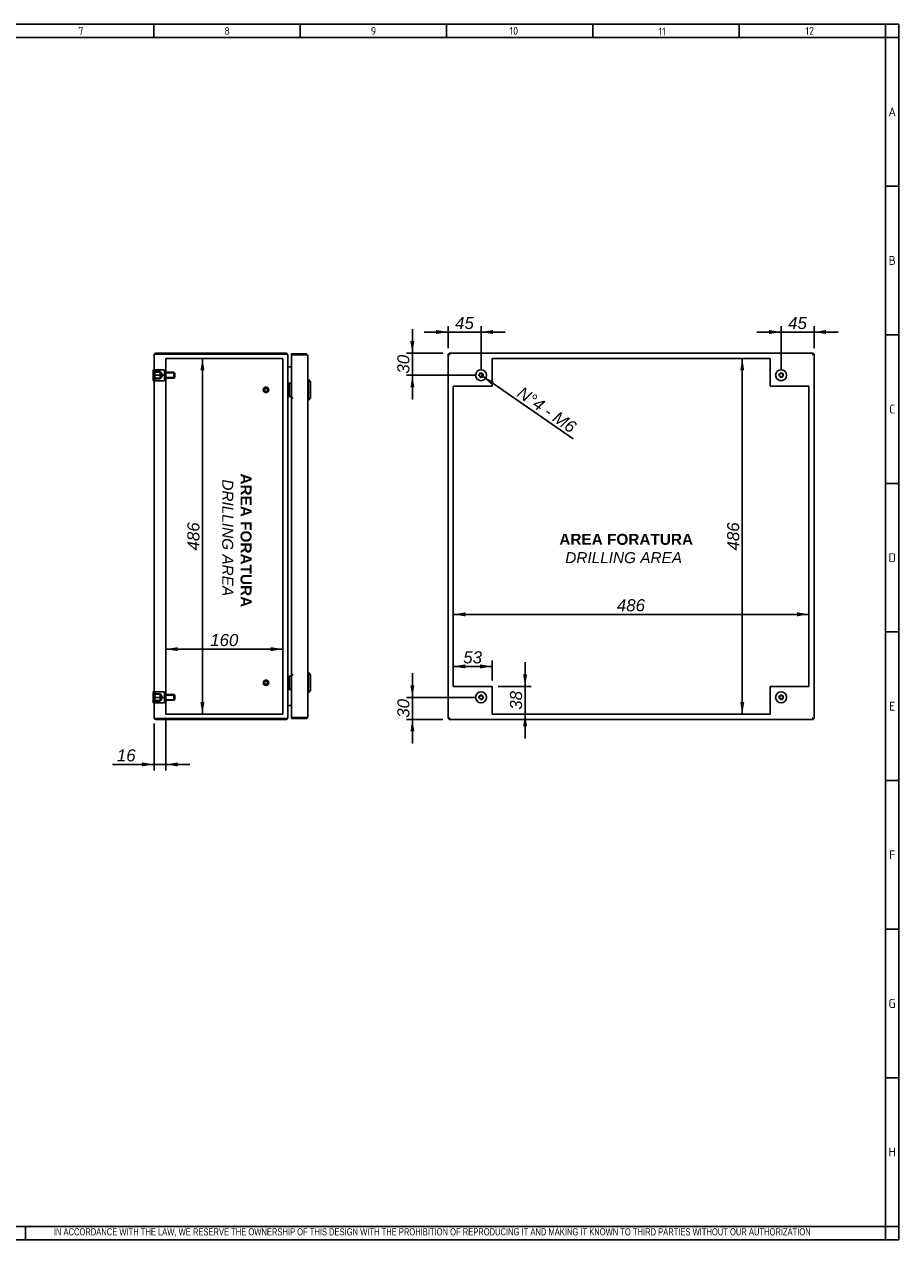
# Model space of a CAD drawing. Extents: x 6 to 412, y 11 to 288.
# Tile 3 of 3: x 213 to 412, y 11 to 288. Entities that reach past the tile are written whole.
import ezdxf
from ezdxf.enums import TextEntityAlignment as Align
from ezdxf.lldxf.tags import DXFTag

# ---------------------------------------------------------------- set-up
doc = ezdxf.new("R2010")
doc.units = 0
doc.layers.get('0').update_dxf_attribs({"linetype": 'CONTINUOUS'})
for name, color, linetype in [('_TRANSLATION', 7, 'CONTINUOUS'), ('AE00417_01', 7, 'CONTINUOUS'), ('AE00907_02', 7, 'CONTINUOUS'), ('C0000000', 7, 'CONTINUOUS'), ('C0000000_04', 7, 'CONTINUOUS'), ('C0000000_05', 7, 'CONTINUOUS'), ('C0000000_18', 7, 'CONTINUOUS'), ('C0000000_63', 7, 'CONTINUOUS'), ('DEFAULT', 7, 'CONTINUOUS'), ('DV3_DEFAULT', 7, 'CONTINUOUS'), ('DV4_DEFAULT', 7, 'CONTINUOUS'), ('SERRATURA_INF', 7, 'CONTINUOUS'), ('SERRATURA_SUP', 7, 'CONTINUOUS')]:
    doc.layers.add(name, color=color, linetype=linetype)
doc.styles.add('SEACAD_ARIAL', font='arial.ttf')
doc.styles.add('SEACAD_ARIALI', font='ariali.ttf')
tags = doc.linetypes.add('CENTER2', pattern=[28.575, 19.05, -3.175, 3.175, -3.175]).pattern_tags.tags
tags[10:11] = [DXFTag(74, 4), DXFTag(75, 0), DXFTag(340, '0'), DXFTag(46, 0.0), DXFTag(50, 0.0), DXFTag(44, 0.0), DXFTag(45, 0.0)]
tags[8:9] = [DXFTag(74, 4), DXFTag(75, 0), DXFTag(340, '0'), DXFTag(46, 0.0), DXFTag(50, 0.0), DXFTag(44, 0.0), DXFTag(45, 0.0)]
tags[6:7] = [DXFTag(74, 4), DXFTag(75, 0), DXFTag(340, '0'), DXFTag(46, 0.0), DXFTag(50, 0.0), DXFTag(44, 0.0), DXFTag(45, 0.0)]
tags[4:5] = [DXFTag(74, 4), DXFTag(75, 0), DXFTag(340, '0'), DXFTag(46, 0.0), DXFTag(50, 0.0), DXFTag(44, 0.0), DXFTag(45, 0.0)]
tags = doc.linetypes.add('HIDDEN2', pattern=[4.7625, 3.175, -1.5875]).pattern_tags.tags
tags[6:7] = [DXFTag(74, 4), DXFTag(75, 0), DXFTag(340, '0'), DXFTag(46, 0.0), DXFTag(50, 0.0), DXFTag(44, 0.0), DXFTag(45, 0.0)]
tags[4:5] = [DXFTag(74, 4), DXFTag(75, 0), DXFTag(340, '0'), DXFTag(46, 0.0), DXFTag(50, 0.0), DXFTag(44, 0.0), DXFTag(45, 0.0)]
doc.dimstyles.new('ISO', dxfattribs={"dimtxt": 0.458333, "dimasz": 0.458333, "dimexe": 0.229167, "dimexo": 0.229167, "dimgap": 0.114583, "dimtad": 1, "dimdec": 1, "dimlfac": 6, "dimtxsty": 'SEACAD_ARIAL', "dimsah": 1, "dimcen": 0.229167, "dimadec": 1, "dimazin": 3, "dimtfac": 0.7, "dimtdec": 3, "dimtmove": 0, "dimatfit": 3})

# ---------------------------------------------------------------- blocks, each defined once
blk = doc.blocks.new('SE2')
at = {"layer": 'AE00417_01', "color": 7, "linetype": 'HIDDEN2'}
for centre, radius in [((268.01, 204.39), 0.625), ((268.01, 204.39), 0.5), ((268.01, 204.39), 0.417), ((268.01, 204.39), 0.375), ((268.01, 137.72), 0.625), ((268.01, 137.72), 0.5), ((268.01, 137.72), 0.417), ((268.01, 137.72), 0.375)]:
    blk.add_circle(centre, radius, dxfattribs=at)
for centre in [(268.01, 204.39), (268.01, 137.72)]:
    blk.add_arc(centre, 0.397, 255, 195, dxfattribs=at)
at = {"layer": 'C0000000', "color": 7, "linetype": 'CONTINUOUS'}
for p, q in [((242.34, 206.47), (242.34, 208.97)), ((242.51, 208.97), (242.34, 208.97)), ((242.34, 206.47), (242.51, 206.47)), ((273.18, 205.89), (273.18, 205.89)), ((273.19, 205.89), (273.84, 205.89)), ((273.35, 205.72), (273.35, 203.06)), ((273.18, 202.89), (273.18, 202.89)), ((273.84, 202.89), (273.19, 202.89)), ((273.18, 139.22), (273.18, 139.22)), ((273.19, 139.22), (273.84, 139.22)), ((273.35, 139.06), (273.35, 136.39)), ((273.18, 136.22), (273.18, 136.22)), ((273.84, 136.22), (273.19, 136.22))]:
    blk.add_line(p, q, dxfattribs=at)
at = {"layer": 'C0000000', "color": 7, "linetype": 'HIDDEN2'}
for p, q in [((242.71, 208.97), (242.71, 207.72)), ((244.88, 208.97), (242.71, 208.97)), ((242.71, 208.56), (243.88, 208.56)), ((243.88, 208.42), (242.71, 208.42)), ((242.71, 207.72), (242.71, 206.47)), ((244.88, 207.72), (242.71, 207.72)), ((243.88, 206.89), (243.88, 208.56)), ((244.04, 208.42), (243.88, 208.42)), ((244.04, 207.02), (244.04, 208.42)), ((244.46, 207.72), (244.04, 208.42)), ((244.04, 207.02), (244.46, 207.72)), ((244.88, 208.97), (244.88, 207.72)), ((247.04, 208.39), (244.88, 208.39)), ((247.17, 208.26), (244.88, 208.26)), ((244.88, 207.72), (244.88, 206.47)), ((247.04, 208.39), (247.04, 207.06)), ((247.21, 208.22), (247.04, 208.39)), ((247.21, 207.22), (247.21, 208.22)), ((242.71, 207.02), (243.88, 207.02)), ((242.71, 206.89), (243.88, 206.89)), ((244.88, 206.47), (242.71, 206.47)), ((243.88, 207.02), (244.04, 207.02)), ((247.17, 207.18), (244.88, 207.18)), ((244.88, 207.06), (247.04, 207.06)), ((247.04, 207.06), (247.21, 207.22))]:
    blk.add_line(p, q, dxfattribs=at)
at = {"layer": 'C0000000', "color": 7, "linetype": 'CONTINUOUS'}
for centre, start, end in [((273.18, 205.72), 90, 180), ((273.18, 203.06), 180, 270), ((273.18, 139.06), 90, 180), ((273.18, 136.39), 180, 270)]:
    blk.add_arc(centre, 0.167, start, end, dxfattribs=at)
for points in [[(273.35, 205.72), (273.35, 205.89), (273.18, 205.89)], [(273.18, 202.89), (273.35, 202.89), (273.35, 203.06)], [(273.35, 139.06), (273.35, 139.22), (273.18, 139.22)], [(273.18, 136.22), (273.35, 136.22), (273.35, 136.39)]]:
    blk.add_rational_spline(points, [1, 0.707106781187, 1], degree=2, dxfattribs=at)
at = {"layer": 'C0000000_04', "color": 7, "linetype": 'HIDDEN2'}
for p, q in [((242.71, 135.64), (242.71, 134.39)), ((244.88, 135.64), (242.71, 135.64)), ((244.88, 135.64), (244.88, 134.39)), ((242.71, 135.22), (243.88, 135.22)), ((243.88, 135.09), (242.71, 135.09)), ((242.71, 134.39), (242.71, 133.14)), ((244.88, 134.39), (242.71, 134.39)), ((242.71, 133.69), (243.88, 133.69)), ((242.71, 133.56), (243.88, 133.56)), ((244.88, 133.14), (242.71, 133.14)), ((243.88, 133.56), (243.88, 135.22)), ((244.04, 135.09), (243.88, 135.09)), ((243.88, 133.69), (244.04, 133.69)), ((244.04, 133.69), (244.04, 135.09)), ((244.46, 134.39), (244.04, 135.09)), ((244.04, 133.69), (244.46, 134.39)), ((247.04, 135.06), (244.88, 135.06)), ((247.17, 134.93), (244.88, 134.93)), ((244.88, 134.39), (244.88, 133.14)), ((247.17, 133.85), (244.88, 133.85)), ((244.88, 133.72), (247.04, 133.72)), ((247.04, 135.06), (247.04, 133.72)), ((247.21, 134.89), (247.04, 135.06)), ((247.04, 133.72), (247.21, 133.89)), ((247.21, 133.89), (247.21, 134.89))]:
    blk.add_line(p, q, dxfattribs=at)
at = {"layer": 'C0000000_05', "color": 7, "linetype": 'CONTINUOUS'}
for p, q in [((242.34, 133.14), (242.34, 135.64)), ((242.51, 135.64), (242.34, 135.64)), ((242.34, 133.14), (242.51, 133.14))]:
    blk.add_line(p, q, dxfattribs=at)
at = {"layer": 'C0000000_18', "color": 7, "linetype": 'CONTINUOUS'}
for p, q in [((242.51, 129.81), (242.51, 212.31)), ((242.93, 212.52), (242.57, 212.52)), ((242.57, 212.52), (242.93, 212.52)), ((272.59, 212.72), (242.93, 212.72)), ((242.93, 212.52), (272.59, 212.52)), ((272.59, 212.52), (242.93, 212.52)), ((273.01, 129.81), (273.01, 212.31)), ((273.01, 212.31), (273.01, 212.31)), ((273.23, 209.59), (273.01, 209.59)), ((273.23, 209.59), (273.84, 209.59)), ((273.84, 209.59), (273.23, 209.59)), ((273.01, 132.52), (273.23, 132.52)), ((273.84, 132.52), (273.23, 132.52)), ((273.23, 132.52), (273.84, 132.52)), ((242.93, 129.59), (242.57, 129.59)), ((242.57, 129.59), (242.93, 129.59)), ((272.59, 129.59), (242.93, 129.59)), ((242.93, 129.59), (272.59, 129.59)), ((242.93, 129.39), (272.59, 129.39)), ((273.01, 129.81), (273.01, 129.81))]:
    blk.add_line(p, q, dxfattribs=at)
for centre, radius, start, end in [((242.93, 212.31), 0.417, 148.6677, 180), ((242.93, 212.31), 0.417, 90, 148.6677), ((272.59, 212.31), 0.417, 0, 90), ((272.59, 212.31), 0.217, 85.5749, 90), ((273.23, 209.81), 0.217, 180, 270), ((273.23, 132.31), 0.217, 90, 180), ((242.93, 129.81), 0.417, 180, 211.3323), ((242.93, 129.81), 0.417, 211.3323, 270), ((272.59, 129.81), 0.417, 270, 360), ((272.59, 129.81), 0.217, 270, 274.4251)]:
    blk.add_arc(centre, radius, start, end, dxfattribs=at)
for centre, major_axis, ratio, start_param, end_param in [((242.93, 212.31), (0.417, 0), 0.997824, 2.594742, 3.141593), ((272.59, 212.31), (-0.417, 0), 0.52, 3.141593, 4.712389), ((242.93, 129.81), (0.417, 0), 0.997824, 3.141593, 3.688444), ((272.59, 129.81), (0.417, 0), 0.52, 4.712389, 6.283185)]:
    blk.add_ellipse(centre, major_axis=major_axis, ratio=ratio, start_param=start_param, end_param=end_param, dxfattribs=at)
at = {"layer": 'C0000000_63', "color": 7, "linetype": 'CONTINUOUS'}
for p, q in [((273.84, 212.56), (273.84, 212.36)), ((273.84, 212.56), (277.09, 212.56)), ((273.84, 212.36), (277.09, 212.36)), ((274.04, 212.32), (273.84, 212.32)), ((273.84, 212.32), (273.84, 202.59)), ((274.04, 212.36), (275.46, 212.36)), ((277.09, 212.32), (274.04, 212.32)), ((275.46, 212.36), (275.96, 212.36)), ((275.96, 212.36), (275.96, 212.32)), ((277.09, 212.56), (277.09, 212.36)), ((277.45, 212.36), (277.09, 212.36)), ((277.09, 212.32), (277.45, 212.32)), ((277.51, 212.14), (277.51, 129.97)), ((274.04, 202.59), (273.84, 202.59)), ((274.18, 202.56), (273.85, 202.56)), ((273.85, 202.56), (273.85, 139.56)), ((274.18, 202.59), (274.04, 202.59)), ((274.18, 202.59), (274.18, 202.56)), ((274.18, 202.56), (274.18, 202.56)), ((274.04, 139.52), (273.84, 139.52)), ((273.84, 139.52), (273.84, 129.79)), ((273.85, 139.56), (274.18, 139.56)), ((274.04, 139.52), (274.18, 139.52)), ((274.18, 139.56), (274.18, 139.56)), ((274.18, 139.56), (274.18, 139.52)), ((274.04, 129.79), (273.84, 129.79)), ((273.84, 129.56), (273.84, 129.76)), ((277.09, 129.76), (273.84, 129.76)), ((277.09, 129.56), (273.84, 129.56)), ((274.04, 129.79), (277.09, 129.79)), ((274.04, 129.76), (275.46, 129.76)), ((275.96, 129.76), (275.46, 129.76)), ((275.96, 129.79), (275.96, 129.76)), ((277.09, 129.79), (277.45, 129.79)), ((277.45, 129.76), (277.09, 129.76)), ((277.09, 129.56), (277.09, 129.76))]:
    blk.add_line(p, q, dxfattribs=at)
for centre, radius, start, end in [((274.04, 212.36), 0.2, 179.9047, 189.4813), ((274.04, 212.36), 0.000333, 90, 270), ((277.09, 212.14), 0.417, 31.3323, 90), ((277.09, 212.14), 0.217, 57.7958, 90), ((277.09, 212.14), 0.417, 0, 31.3323), ((274.04, 129.76), 0.2, 170.5187, 180.0953), ((274.04, 129.76), 0.000333, 90, 270), ((277.09, 129.97), 0.217, 270, 302.2042), ((277.09, 129.97), 0.417, 270, 328.6677), ((277.09, 129.97), 0.417, 328.6677, 0)]:
    blk.add_arc(centre, radius, start, end, dxfattribs=at)
for centre, start_param, end_param in [((277.09, 212.14), 3.141593, 3.688444), ((277.09, 129.97), 2.594742, 3.141593)]:
    blk.add_ellipse(centre, major_axis=(-0.417, 0), ratio=0.846154, start_param=start_param, end_param=end_param, dxfattribs=at)
at = {"layer": 'DV3_DEFAULT', "color": 7, "linetype": 'CENTER2'}
for p, q in [((245.18, 130.56), (245.18, 211.56)), ((245.18, 211.56), (271.84, 211.56)), ((271.84, 211.56), (271.84, 130.56)), ((271.84, 130.56), (245.18, 130.56))]:
    blk.add_line(p, q, dxfattribs=at)
at = {"layer": 'SERRATURA_INF', "color": 7, "linetype": 'CONTINUOUS'}
for p, q in [((277.68, 140.06), (277.51, 140.06)), ((277.68, 135.39), (277.68, 140.06)), ((278.18, 139.56), (277.68, 140.06)), ((278.18, 139.56), (278.18, 135.89)), ((277.68, 135.39), (278.18, 135.89)), ((277.51, 135.39), (277.68, 135.39))]:
    blk.add_line(p, q, dxfattribs=at)
at = {"layer": 'SERRATURA_SUP', "color": 7, "linetype": 'CONTINUOUS'}
for p, q in [((277.68, 206.72), (277.51, 206.72)), ((277.68, 202.06), (277.68, 206.72)), ((278.18, 206.22), (277.68, 206.72)), ((278.18, 206.22), (278.18, 202.56)), ((277.51, 202.06), (277.68, 202.06)), ((277.68, 202.06), (278.18, 202.56))]:
    blk.add_line(p, q, dxfattribs=at)
blk = doc.blocks.new('SE3')
at = {"layer": 'AE00907_02', "color": 7, "linetype": 'CONTINUOUS'}
blk.add_line((392.62, 129.59), (392.62, 129.59), dxfattribs=at)
blk.add_line((392.62, 129.59), (392.62, 129.59), dxfattribs=at)
blk.add_line((392.62, 129.59), (392.62, 129.59), dxfattribs=at)
at = {"layer": 'C0000000', "color": 7, "linetype": 'CONTINUOUS'}
for radius in [1.25, 0.41]:
    blk.add_circle((385.32, 207.72), radius, dxfattribs=at)
blk.add_arc((385.32, 207.72), 0.5, 255, 195, dxfattribs=at)
at = {"layer": 'C0000000_05', "color": 7, "linetype": 'CONTINUOUS'}
for centre, radius in [((316.99, 207.72), 1.25), ((316.99, 207.72), 0.41), ((316.99, 134.39), 1.25), ((385.32, 134.39), 1.25), ((316.99, 134.39), 0.41), ((385.32, 134.39), 0.41)]:
    blk.add_circle(centre, radius, dxfattribs=at)
for centre in [(316.99, 207.72), (316.99, 134.39), (385.32, 134.39)]:
    blk.add_arc(centre, 0.5, 255, 195, dxfattribs=at)
at = {"layer": 'C0000000_18', "color": 7, "linetype": 'CONTINUOUS'}
for p, q in [((309.49, 212.52), (309.49, 129.59)), ((309.49, 212.52), (309.69, 212.52)), ((309.69, 212.72), (309.69, 212.52)), ((392.62, 212.72), (309.69, 212.72)), ((309.69, 212.52), (309.9, 212.31)), ((309.69, 212.52), (309.9, 212.31)), ((392.62, 212.52), (392.4, 212.31)), ((392.62, 212.52), (392.4, 212.31)), ((392.62, 212.72), (392.62, 212.52)), ((392.82, 212.52), (392.62, 212.52)), ((392.82, 129.59), (392.82, 212.52)), ((309.49, 129.59), (309.69, 129.59)), ((309.69, 129.59), (309.9, 129.81)), ((309.69, 129.59), (309.9, 129.81)), ((309.69, 129.39), (309.69, 129.59)), ((309.69, 129.39), (392.62, 129.39)), ((392.62, 129.59), (392.4, 129.81)), ((392.62, 129.59), (392.4, 129.81)), ((392.82, 129.59), (392.62, 129.59)), ((392.62, 129.39), (392.62, 129.59))]:
    blk.add_line(p, q, dxfattribs=at)
at = {"layer": 'C0000000_63', "color": 7, "linetype": 'CONTINUOUS'}
for p, q in [((309.55, 212.56), (309.55, 212.52)), ((309.69, 212.56), (309.55, 212.56)), ((309.85, 212.36), (309.85, 212.36)), ((309.89, 212.32), (309.89, 212.32)), ((392.42, 212.32), (392.42, 212.32)), ((392.45, 212.36), (392.45, 212.36)), ((392.75, 212.56), (392.62, 212.56)), ((392.75, 212.56), (392.75, 212.52)), ((392.82, 212.32), (392.82, 212.32)), ((392.82, 202.59), (392.82, 212.32)), ((392.82, 202.59), (392.82, 202.59)), ((392.82, 202.59), (392.82, 202.56)), ((392.82, 202.56), (392.82, 139.56)), ((392.82, 202.56), (392.82, 202.56)), ((392.82, 139.56), (392.82, 139.56)), ((392.82, 139.56), (392.82, 139.52)), ((392.82, 129.79), (392.82, 139.52)), ((392.82, 139.52), (392.82, 139.52)), ((309.55, 129.56), (309.55, 129.59)), ((309.55, 129.56), (309.69, 129.56)), ((309.85, 129.76), (309.85, 129.76)), ((309.89, 129.79), (309.89, 129.79)), ((392.42, 129.79), (392.42, 129.79)), ((392.45, 129.76), (392.45, 129.76)), ((392.62, 129.56), (392.75, 129.56)), ((392.75, 129.56), (392.75, 129.59)), ((392.82, 129.79), (392.82, 129.79))]:
    blk.add_line(p, q, dxfattribs=at)
at = {"layer": 'DV4_DEFAULT', "color": 7, "linetype": 'CENTER2'}
for p, q in [((319.49, 211.56), (382.82, 211.56)), ((319.49, 205.22), (319.49, 211.56)), ((382.82, 211.56), (382.82, 205.22)), ((310.65, 136.89), (310.65, 205.22)), ((310.65, 205.22), (319.49, 205.22)), ((382.82, 205.22), (391.65, 205.22)), ((391.65, 205.22), (391.65, 136.89)), ((310.65, 136.89), (319.49, 136.89)), ((319.49, 136.89), (319.49, 130.56)), ((382.82, 130.56), (382.82, 136.89)), ((382.82, 136.89), (391.65, 136.89)), ((382.82, 130.56), (319.49, 130.56))]:
    blk.add_line(p, q, dxfattribs=at)
blk = doc.blocks.new('DMBLK84')
at = {"layer": 'DEFAULT', "linetype": 'CONTINUOUS'}
for points in [[(239.76, 118.68), (242.51, 119.13), (239.76, 119.59)], [(247.93, 118.68), (247.93, 119.59), (245.18, 119.13)]]:
    blk.add_hatch(color=7, dxfattribs=at).paths.add_polyline_path(points)
at = {"layer": 'DEFAULT', "color": 7, "linetype": 'CONTINUOUS'}
for p, q in [((242.51, 128.43), (242.51, 117.76)), ((245.18, 129.18), (245.18, 117.76)), ((233.08, 119.13), (250.68, 119.13))]:
    blk.add_line(p, q, dxfattribs=at)
at = {"layer": 'DEFAULT', "color": 7, "linetype": 'CONTINUOUS', "style": 'SEACAD_ARIALI'}
blk.add_text('16', height=2.75, dxfattribs=at).set_placement((234.04, 122.57), align=Align.TOP_LEFT)
blk = doc.blocks.new('DMBLK85')
at = {"layer": 'DEFAULT', "linetype": 'CONTINUOUS'}
for points in [[(247.93, 145.83), (245.18, 145.37), (247.93, 144.91)], [(269.09, 145.83), (269.09, 144.91), (271.84, 145.37)]]:
    blk.add_hatch(color=7, dxfattribs=at).paths.add_polyline_path(points)
at = {"layer": 'DEFAULT', "color": 7, "linetype": 'CONTINUOUS'}
blk.add_line((245.18, 145.37), (271.84, 145.37), dxfattribs=at)
at = {"layer": 'DEFAULT', "color": 7, "linetype": 'CONTINUOUS', "style": 'SEACAD_ARIALI'}
blk.add_text('160', height=2.75, dxfattribs=at).set_placement((255.3, 148.81), align=Align.TOP_LEFT)
blk = doc.blocks.new('DMBLK86')
at = {"layer": 'DEFAULT', "linetype": 'CONTINUOUS'}
for points in [[(253.99, 208.81), (253.53, 211.56), (253.08, 208.81)], [(253.99, 133.31), (253.08, 133.31), (253.53, 130.56)]]:
    blk.add_hatch(color=7, dxfattribs=at).paths.add_polyline_path(points)
at = {"layer": 'DEFAULT', "color": 7, "linetype": 'CONTINUOUS'}
blk.add_line((253.53, 130.56), (253.53, 211.56), dxfattribs=at)
at = {"layer": 'DEFAULT', "color": 7, "linetype": 'CONTINUOUS', "style": 'SEACAD_ARIALI'}
blk.add_text('486', height=2.75, rotation=90, dxfattribs=at).set_placement((250.1, 167.82), align=Align.TOP_LEFT)
blk = doc.blocks.new('DMBLK87')
at = {"layer": 'DEFAULT', "linetype": 'CONTINUOUS'}
for points in [[(376.01, 208.81), (376.92, 208.81), (376.47, 211.56)], [(376.01, 133.31), (376.47, 130.56), (376.92, 133.31)]]:
    blk.add_hatch(color=7, dxfattribs=at).paths.add_polyline_path(points)
at = {"layer": 'DEFAULT', "color": 7, "linetype": 'CONTINUOUS'}
blk.add_line((376.47, 130.56), (376.47, 211.56), dxfattribs=at)
at = {"layer": 'DEFAULT', "color": 7, "linetype": 'CONTINUOUS', "style": 'SEACAD_ARIALI'}
blk.add_text('486', height=2.75, rotation=90, dxfattribs=at).set_placement((373.03, 167.82), align=Align.TOP_LEFT)
blk = doc.blocks.new('DMBLK88')
at = {"layer": 'DEFAULT', "linetype": 'CONTINUOUS'}
for points in [[(313.4, 153.75), (310.65, 153.29), (313.4, 152.83)], [(388.9, 153.75), (388.9, 152.83), (391.65, 153.29)]]:
    blk.add_hatch(color=7, dxfattribs=at).paths.add_polyline_path(points)
at = {"layer": 'DEFAULT', "color": 7, "linetype": 'CONTINUOUS'}
blk.add_line((310.65, 153.29), (391.65, 153.29), dxfattribs=at)
at = {"layer": 'DEFAULT', "color": 7, "linetype": 'CONTINUOUS', "style": 'SEACAD_ARIALI'}
blk.add_text('486', height=2.75, dxfattribs=at).set_placement((347.91, 156.73), align=Align.TOP_LEFT)
blk = doc.blocks.new('DMBLK89')
at = {"layer": 'DEFAULT', "linetype": 'CONTINUOUS'}
for points in [[(306.74, 218.01), (306.74, 217.09), (309.49, 217.55)], [(319.74, 218.01), (316.99, 217.55), (319.74, 217.09)]]:
    blk.add_hatch(color=7, dxfattribs=at).paths.add_polyline_path(points)
at = {"layer": 'DEFAULT', "color": 7, "linetype": 'CONTINUOUS'}
for p, q in [((309.49, 213.9), (309.49, 218.92)), ((316.99, 209.1), (316.99, 218.92)), ((303.99, 217.55), (322.49, 217.55))]:
    blk.add_line(p, q, dxfattribs=at)
at = {"layer": 'DEFAULT', "color": 7, "linetype": 'CONTINUOUS', "style": 'SEACAD_ARIALI'}
blk.add_text('45', height=2.75, dxfattribs=at).set_placement((311.07, 220.98), align=Align.TOP_LEFT)
blk = doc.blocks.new('DMBLK90')
at = {"layer": 'DEFAULT', "linetype": 'CONTINUOUS'}
for points in [[(382.57, 218.01), (382.57, 217.09), (385.32, 217.55)], [(395.57, 218.01), (392.82, 217.55), (395.57, 217.09)]]:
    blk.add_hatch(color=7, dxfattribs=at).paths.add_polyline_path(points)
at = {"layer": 'DEFAULT', "color": 7, "linetype": 'CONTINUOUS'}
for p, q in [((385.32, 209.1), (385.32, 218.92)), ((392.82, 213.9), (392.82, 218.92)), ((379.82, 217.55), (398.32, 217.55))]:
    blk.add_line(p, q, dxfattribs=at)
at = {"layer": 'DEFAULT', "color": 7, "linetype": 'CONTINUOUS', "style": 'SEACAD_ARIALI'}
blk.add_text('45', height=2.75, dxfattribs=at).set_placement((386.9, 220.98), align=Align.TOP_LEFT)
blk = doc.blocks.new('DMBLK91')
at = {"layer": 'DEFAULT', "linetype": 'CONTINUOUS'}
for points in [[(300.89, 215.47), (301.34, 212.72), (301.8, 215.47)], [(300.89, 204.97), (301.8, 204.97), (301.34, 207.72)]]:
    blk.add_hatch(color=7, dxfattribs=at).paths.add_polyline_path(points)
at = {"layer": 'DEFAULT', "color": 7, "linetype": 'CONTINUOUS'}
for p, q in [((301.34, 218.22), (301.34, 202.22)), ((308.31, 212.72), (299.97, 212.72)), ((315.61, 207.72), (299.97, 207.72))]:
    blk.add_line(p, q, dxfattribs=at)
at = {"layer": 'DEFAULT', "color": 7, "linetype": 'CONTINUOUS', "style": 'SEACAD_ARIALI'}
blk.add_text('30', height=2.75, rotation=90, dxfattribs=at).set_placement((297.91, 208.08), align=Align.TOP_LEFT)
blk = doc.blocks.new('DMBLK92')
at = {"layer": 'DEFAULT', "linetype": 'CONTINUOUS'}
for points in [[(300.89, 137.14), (301.34, 134.39), (301.8, 137.14)], [(300.89, 126.64), (301.8, 126.64), (301.34, 129.39)]]:
    blk.add_hatch(color=7, dxfattribs=at).paths.add_polyline_path(points)
at = {"layer": 'DEFAULT', "color": 7, "linetype": 'CONTINUOUS'}
for p, q in [((301.34, 139.89), (301.34, 123.89)), ((315.61, 134.39), (299.97, 134.39)), ((308.31, 129.39), (299.97, 129.39))]:
    blk.add_line(p, q, dxfattribs=at)
at = {"layer": 'DEFAULT', "color": 7, "linetype": 'CONTINUOUS', "style": 'SEACAD_ARIALI'}
blk.add_text('30', height=2.75, rotation=90, dxfattribs=at).set_placement((297.91, 129.75), align=Align.TOP_LEFT)
blk = doc.blocks.new('DMBLK93')
at = {"layer": 'DEFAULT', "linetype": 'CONTINUOUS'}
for points in [[(313.4, 141.9), (310.65, 141.44), (313.4, 140.98)], [(316.74, 141.9), (316.74, 140.98), (319.49, 141.44)]]:
    blk.add_hatch(color=7, dxfattribs=at).paths.add_polyline_path(points)
at = {"layer": 'DEFAULT', "color": 7, "linetype": 'CONTINUOUS'}
for p, q in [((310.65, 138.26), (310.65, 142.82)), ((310.65, 141.44), (319.49, 141.44)), ((319.49, 138.26), (319.49, 142.82))]:
    blk.add_line(p, q, dxfattribs=at)
at = {"layer": 'DEFAULT', "color": 7, "linetype": 'CONTINUOUS', "style": 'SEACAD_ARIALI'}
blk.add_text('53', height=2.75, dxfattribs=at).set_placement((312.93, 144.88), align=Align.TOP_LEFT)
blk = doc.blocks.new('DMBLK94')
at = {"layer": 'DEFAULT', "linetype": 'CONTINUOUS'}
for points in [[(327.47, 139.64), (326.55, 139.64), (327.01, 136.89)], [(327.47, 127.81), (327.01, 130.56), (326.55, 127.81)]]:
    blk.add_hatch(color=7, dxfattribs=at).paths.add_polyline_path(points)
at = {"layer": 'DEFAULT', "color": 7, "linetype": 'CONTINUOUS'}
for p, q in [((327.01, 142.39), (327.01, 125.06)), ((320.86, 136.89), (328.39, 136.89)), ((320.86, 130.56), (328.39, 130.56))]:
    blk.add_line(p, q, dxfattribs=at)
at = {"layer": 'DEFAULT', "color": 7, "linetype": 'CONTINUOUS', "style": 'SEACAD_ARIALI'}
blk.add_text('38', height=2.75, rotation=90, dxfattribs=at).set_placement((323.57, 131.58), align=Align.TOP_LEFT)
blk = doc.blocks.new('DMBLK95')
at = {"layer": 'DEFAULT', "linetype": 'CONTINUOUS'}
blk.add_hatch(color=7, dxfattribs=at).paths.add_polyline_path([(319.92, 206.25), (317.4, 207.44), (319.4, 205.5)])
at = {"layer": 'DEFAULT', "color": 7, "linetype": 'CONTINUOUS'}
blk.add_line((316.99, 207.72), (337.93, 193.21), dxfattribs=at)
at = {"layer": 'DEFAULT', "color": 7, "linetype": 'CONTINUOUS', "style": 'SEACAD_ARIALI'}
blk.add_text('N°4 - M6', height=2.75, rotation=325.2882, dxfattribs=at).set_placement((326.49, 205.32), align=Align.TOP_LEFT)

msp = doc.modelspace()

# ---------------------------------------------------------------- linework, layer by layer
at = {"color": 7, "linetype": 'CONTINUOUS'}
for p, q in [((412.092, 287.588), (6.234, 287.588)), ((242.48, 287.588), (242.48, 284.56)), ((275.797, 287.588), (275.797, 284.56)), ((309.113, 287.588), (309.113, 284.56)), ((342.43, 287.588), (342.43, 284.56)), ((375.747, 287.588), (375.747, 284.56)), ((412.092, 10.959), (412.092, 287.588)), ((412.092, 250.738), (409.063, 250.738)), ((412.092, 216.917), (409.063, 216.917)), ((412.092, 183.095), (409.063, 183.095)), ((412.092, 149.274), (409.063, 149.274)), ((412.092, 115.452), (409.063, 115.452)), ((412.092, 81.631), (409.063, 81.631)), ((412.092, 47.809), (409.063, 47.809)), ((213.272, 10.954), (213.272, 13.983)), ((6.234, 10.959), (412.092, 10.959))]:
    msp.add_line(p, q, dxfattribs=at)
at = {"layer": 'DEFAULT', "color": 7, "linetype": 'CONTINUOUS'}
for p, q in [((409.063, 10.959), (409.063, 287.588)), ((412.092, 284.56), (6.234, 284.56)), ((6.234, 13.988), (412.092, 13.988))]:
    msp.add_line(p, q, dxfattribs=at)

# ---------------------------------------------------------------- block references
at = {"layer": 'DEFAULT'}
for name in ['SE2', 'SE3']:
    msp.add_blockref(name, (0, 0), dxfattribs=at)

# ---------------------------------------------------------------- texts
for s, insert, char_height, width, attachment_point in [('{\\fSolid Edge ANSI|b0||i0||c0|p34;\\C7;\\H1.766793;\\W1.;7}', (225.852, 285.196), 1.76679, 1.98765, 8), ('{\\fSolid Edge ANSI|b0||i0||c0|p34;\\C7;\\H1.766793;\\W1.;8}', (259.168, 285.196), 1.76679, 1.98765, 8), ('{\\fSolid Edge ANSI|b0||i0||c0|p34;\\C7;\\H1.766793;\\W1.;9}', (292.485, 285.196), 1.76679, 1.98765, 8), ('{\\fSolid Edge ANSI|b0||i0||c0|p34;\\C7;\\H1.766793;\\W1.;10}', (324.438, 285.196), 1.76679, 11.1986, 8), ('{\\fSolid Edge ANSI|b0||i0||c0|p34;\\C7;\\H1.766793;\\W1.;11}', (358.218, 285.073), 1.76679, 10.09104, 8), ('{\\fSolid Edge ANSI|b0||i0||c0|p34;\\C7;\\H1.766793;\\W1.;12}', (391.814, 285.196), 1.76679, 8.86043, 8), ('{\\fSolid Edge ANSI|b0||i0||c0|p34;\\C7;\\H2.019192;\\W1.;A}', (410.612, 266.645), 2.01919, 2.2716, 8), ('{\\fSolid Edge ANSI|b0||i0||c0|p34;\\C7;\\H2.019192;\\W1.;B}', (410.616, 232.824), 2.01919, 2.524, 8), ('{\\fSolid Edge ANSI|b0||i0||c0|p34;\\C7;\\H2.019192;\\W1.;C}', (410.614, 199.002), 2.01919, 2.3978, 8), ('{\\fSolid Edge ANSI|b0||i0||c0|p34;\\C7;\\H2.019192;\\W1.;D}', (410.616, 165.181), 2.01919, 2.524, 8), ('{\\fSolid Edge ANSI|b0||i0||c0|p34;\\C7;\\H2.019192;\\W1.;E}', (410.614, 131.359), 2.01919, 2.3978, 8), ('{\\fSolid Edge ANSI|b0||i0||c0|p34;\\C7;\\H2.019192;\\W1.;F}', (410.612, 97.538), 2.01919, 2.2716, 8), ('{\\fSolid Edge ANSI|b0||i0||c0|p34;\\C7;\\H2.019192;\\W1.;G}', (410.586, 63.716), 2.01919, 2.5871, 8), ('{\\fSolid Edge ANSI|b0||i0||c0|p34;\\C7;\\H2.019192;\\W1.;H}', (410.588, 29.895), 2.01919, 2.7133, 8), ('{\\fArial Narrow|b0||i0||c0|p34;\\C7;\\H1.6;\\W0.94;IN ACCORDANCE WITH THE LAW, WE RESERVE THE OWNERSHIP OF THIS DESIGN WITH THE PROHIBITION OF REPRODUCING IT AND MAKING IT KNOWN TO THIRD PARTIES WITHOUT OUR AUTHORIZATION}', (219.688, 11.652), 1.6, 181.99571, 7)]:
    msp.add_mtext(s, dxfattribs=dict(insert=insert, char_height=char_height, width=width, attachment_point=attachment_point))
at = {"layer": '_TRANSLATION', "insert": (261.36, 170.72), "char_height": 3, "width": 34.96354, "attachment_point": 5, "rotation": 270}
msp.add_mtext('{\\fArial|b0||i0||c0|p34;\\C7;\\H3.;\\W1.; }{\\fArial|b1||i0||c0|p34;\\C7;\\H2.5;\\W1.;AREA FORATURA \\P}{\\fArial|b0||i1||c0|p34;\\C7;\\H2.5;\\W1.;DRILLING AREA}', dxfattribs=at)
at = {"layer": '_TRANSLATION', "insert": (349.452, 168.262), "char_height": 3, "width": 34.96354, "attachment_point": 5}
msp.add_mtext('{\\fArial|b0||i0||c0|p34;\\C7;\\H3.;\\W1.; }{\\fArial|b1||i0||c0|p34;\\C7;\\H2.5;\\W1.;AREA FORATURA \\P}{\\fArial|b0||i1||c0|p34;\\C7;\\H2.5;\\W1.;DRILLING AREA}', dxfattribs=at)

# ---------------------------------------------------------------- dimensions: what is measured, and where the dimension line sits
at = {"layer": 'DEFAULT', "color": 7, "linetype": 'CONTINUOUS'}
for base, p1, p2, picture, middle in [((316.987, 217.547), (309.487, 212.522), (316.987, 207.723), 'DMBLK89', (313.237, 217.547)), ((392.82, 217.547), (385.32, 207.723), (392.82, 212.522), 'DMBLK90', (389.07, 217.547)), ((245.177, 119.135), (242.51, 129.806), (245.177, 130.556), 'DMBLK84', (239.344, 119.135))]:
    dim = msp.add_linear_dim(base=base, p1=p1, p2=p2, text='\\A1;<>', dimstyle='ISO', override={"dimtxt": 2.75, "dimasz": 2.75, "dimexe": 1.375, "dimexo": 1.375, "dimgap": 0.6875, "dimcen": 1.375}, dxfattribs=at)
    dim.commit()
    dim.dimension.update_dxf_attribs({"geometry": picture, "text_midpoint": middle, "dimtype": 160})
for base, p1, p2, angle, picture, middle, dimtype in [((301.344, 207.723), (309.687, 212.723), (316.987, 207.723), 90, 'DMBLK91', (301.344, 210.223), 160), ((253.534, 130.556), (245.177, 130.556), (245.177, 211.556), 90, 'DMBLK86', (253.534, 171.056), 161), ((376.465, 130.556), (382.82, 130.556), (382.82, 211.556), 90, 'DMBLK87', (376.465, 171.056), 161), ((310.653, 153.291), (310.653, 136.89), (391.653, 136.89), 0, 'DMBLK88', (351.153, 153.291), 161), ((245.177, 145.372), (245.177, 130.556), (271.843, 130.556), 0, 'DMBLK85', (258.51, 145.372), 161), ((310.653, 141.441), (310.653, 136.89), (319.487, 136.89), 0, 'DMBLK93', (315.07, 141.441), 161), ((327.012, 136.89), (319.487, 136.89), (319.487, 130.556), 270, 'DMBLK94', (327.012, 133.723), 161), ((301.344, 129.39), (316.987, 134.39), (309.687, 129.39), 90, 'DMBLK92', (301.344, 131.89), 160)]:
    dim = msp.add_linear_dim(base=base, p1=p1, p2=p2, angle=angle, text='\\A1;<>', dimstyle='ISO', override={"dimtxt": 2.75, "dimasz": 2.75, "dimexe": 1.375, "dimexo": 1.375, "dimgap": 0.6875, "dimcen": 1.375}, dxfattribs=at)
    dim.commit()
    dim.dimension.update_dxf_attribs({"geometry": picture, "text_midpoint": middle, "dimtype": dimtype})
dim = msp.add_radius_dim(center=(316.987, 207.723), mpoint=(317.398, 207.438), text='\\A1;N°4 - M6{}', dimstyle='ISO', override={"dimtxt": 2.75, "dimasz": 2.75, "dimexe": 1.375, "dimexo": 1.375, "dimgap": 0.6875, "dimcen": 1.375, "dimtolj": 1}, dxfattribs=at)
dim.commit()
dim.dimension.update_dxf_attribs({"geometry": 'DMBLK95', "text_midpoint": (323.739, 203.045), "dimtype": 164})

doc.saveas('drawing.dxf')
